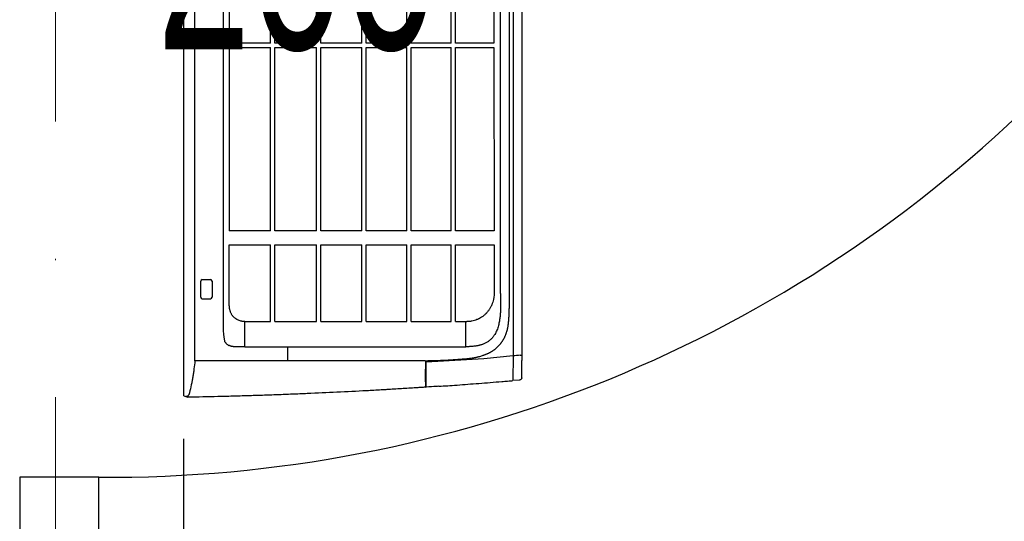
# Model space of a CAD drawing. Header units: inches. Extents: x 67073 to 287261, y -76160 to 48412.
# Tile 97 of 117: x 86327 to 86390, y -41600 to -41568. Entities that reach past the tile are written whole.
import ezdxf

# ---------------------------------------------------------------- set-up
doc = ezdxf.new("R2010")
doc.units = ezdxf.units.IN
doc.header["$MEASUREMENT"] = 0
doc.linetypes.add('DASHDOT', pattern=[1, 0.5, -0.25, 0, -0.25])
doc.linetypes.add('HIDDEN', pattern=[0.375, 0.25, -0.125])
for name, color, linetype in [('DVM_INDOOR', 7, 'Continuous'), ('p--drzwi', 251, 'Continuous'), ('p--opis drzwi', 252, 'Continuous'), ('p--podciąg', 61, 'Continuous')]:
    doc.layers.add(name, color=color, linetype=linetype)
doc.layers.add('p--osie konstr', color=1, linetype='DASHDOT', lineweight=15)
doc.styles.add('STYL-1', font='Arial Narrow.ttf', dxfattribs={"width": 0.75})

# ---------------------------------------------------------------- blocks, each defined once
blk = doc.blocks.new('drzwi-90-100')
for p, q in [((100, 2.525), (94.95, 2.525)), ((94.95, 2.525), (94.95, -2.525)), ((94.95, -2.525), (100, -2.525))]:
    blk.add_line(p, q)
blk.add_arc((10.8, 3.225), 84.153, 359.52334, 90.47666)
blk = doc.blocks.new('RAC_ID_WM_AIRISE_WF_820X299X215_WF_T_BL')
at = {"layer": 'DVM_INDOOR', "color": 0}
for p, q in [((-408.99, 0), (-410, -2.54)), ((-408.99, 0), (408.99, 0)), ((-386.67, -65.98), (-386.73, -6.99)), ((-386.68, -6.99), (386.68, -6.99)), ((-347.13, -11.7), (-347.13, -16.93)), ((-346.13, -10.7), (-335.9, -10.7)), ((-334.9, -11.7), (-334.9, -16.93)), ((-335.9, -17.93), (-346.13, -17.93)), ((-367.29, -25.3), (367.29, -25.3)), ((-351.73, -28.83), (-312.72, -28.83)), ((-312.72, -28.83), (-312.72, -55.21)), ((-186.81, -28.92), (-303.8, -28.86)), ((-303.8, -55.21), (-303.8, -28.86)), ((-186.81, -28.92), (-186.81, -55.21)), ((-66.87, -28.99), (-183.88, -28.92)), ((-183.88, -55.21), (-183.88, -28.92)), ((-377.73, -38.77), (-361.74, -38.75)), ((-377.73, -38.77), (-377.72, -179.9)), ((-361.74, -38.75), (-361.74, -55.21)), ((-361.74, -55.21), (-312.72, -55.21)), ((-303.8, -55.21), (-186.81, -55.21)), ((-183.88, -55.21), (-66.87, -55.21)), ((-361.74, -57.98), (-361.74, -84.46)), ((-361.74, -57.98), (-312.72, -57.98)), ((-312.72, -57.98), (-312.72, -84.46)), ((-303.8, -84.46), (-303.8, -57.98)), ((-303.8, -57.98), (-186.81, -57.98)), ((-186.81, -57.98), (-186.81, -84.46)), ((-183.88, -84.46), (-183.88, -57.98)), ((-183.88, -57.98), (-66.87, -57.98)), ((-377.73, -65.98), (-386.67, -65.98)), ((-386.66, -153.88), (-386.67, -65.98)), ((-361.74, -84.46), (-312.72, -84.46)), ((-361.74, -87.23), (-361.74, -113.49)), ((-361.74, -87.23), (-312.72, -87.23)), ((-312.72, -87.23), (-312.72, -113.49)), ((-303.8, -84.46), (-186.81, -84.46)), ((-303.8, -113.49), (-303.8, -87.23)), ((-303.8, -87.23), (-186.81, -87.23)), ((-186.81, -87.23), (-186.8, -113.49)), ((-183.88, -84.46), (-66.87, -84.46)), ((-183.88, -113.49), (-183.88, -87.23)), ((-183.88, -87.23), (-66.87, -87.23)), ((-361.74, -113.49), (-312.72, -113.49)), ((-361.74, -116.25), (-361.74, -142.18)), ((-361.74, -116.25), (-312.72, -116.25)), ((-312.72, -116.25), (-312.72, -142.18)), ((-303.8, -113.49), (-186.8, -113.49)), ((-303.8, -142.18), (-303.8, -116.25)), ((-303.8, -116.25), (-186.8, -116.25)), ((-186.8, -116.25), (-186.8, -142.18)), ((-183.88, -113.49), (-66.87, -113.49)), ((-183.88, -142.18), (-183.88, -116.25)), ((-183.88, -116.25), (-66.87, -116.25)), ((-361.74, -142.18), (-312.72, -142.18)), ((-303.8, -142.18), (-186.8, -142.18)), ((-183.88, -142.18), (-66.86, -142.18)), ((-404.1, -145.98), (-404.11, -145.98)), ((-361.74, -144.94), (-361.74, -170.4)), ((-361.74, -144.94), (-312.72, -144.94)), ((-312.72, -144.94), (-312.72, -170.4)), ((-303.8, -170.4), (-303.8, -144.94)), ((-303.8, -144.94), (-186.8, -144.94)), ((-186.8, -144.94), (-186.8, -170.4)), ((-183.88, -170.4), (-183.88, -144.94)), ((-183.88, -144.94), (-66.86, -144.94)), ((-403.54, -154.7), (-403.54, -154.73)), ((-403.24, -154.41), (-386.66, -154.4)), ((-400.82, -154.13), (-400.83, -154.13)), ((-385.51, -191.33), (-387.7, -154.4)), ((-386.66, -154.1), (-386.66, -154.1)), ((-361.74, -170.4), (-312.72, -170.4)), ((-361.74, -173.15), (-361.74, -180.37)), ((-361.74, -173.15), (-312.72, -173.15)), ((-312.72, -173.15), (-312.72, -197.8)), ((-303.8, -170.4), (-186.8, -170.4)), ((-303.8, -197.8), (-303.8, -173.15)), ((-303.8, -173.15), (-186.8, -173.15)), ((-186.8, -173.15), (-186.8, -197.7)), ((-183.88, -170.4), (-66.86, -170.4)), ((-183.88, -197.7), (-183.88, -173.15)), ((-183.88, -173.15), (-66.86, -173.15)), ((-377.73, -179.9), (-361.74, -179.9)), ((-383.63, -210.08), (-385.51, -191.33)), ((-312.72, -197.8), (-344.13, -197.83)), ((-186.8, -197.7), (-303.8, -197.8)), ((-66.86, -197.61), (-183.88, -197.7)), ((-398.99, -214.11), (-399.36, -209.83)), ((-383.63, -210.08), (-399.36, -209.83)), ((-344.36, -210.08), (-383.63, -210.08)), ((-46.19, -210.08), (-344.36, -210.08)), ((-397.5, -215.48), (-386.56, -215.48)), ((-383.2, -214.36), (-383.2, -215.48)), ((383.19, -215.48), (-383.2, -215.48))]:
    blk.add_line(p, q, dxfattribs=at)
for centre, start, end in [((-346.13, -11.7), 90, 179.99991), ((-335.9, -11.7), 0.00009, 90), ((-346.13, -16.93), 180.00393, 270), ((-335.9, -16.93), 270, 359.99607)]:
    blk.add_arc(centre, 1, start, end, dxfattribs=at)
blk.add_ellipse((-403.3, -153.82), major_axis=(0.278, 0.113), ratio=1, start_param=2.821263, end_param=4.255417, dxfattribs=at)
for points, knots in [([(-403.6, -153.84), (-403.63, -153.45), (-403.65, -153.07), (-403.7, -152.29), (-403.78, -151.13), (-403.96, -148.43), (-404.11, -146.1), (-404.4, -141.44), (-404.69, -136.78), (-404.97, -132.1), (-405.11, -129.75), (-405.16, -128.97), (-405.25, -127.41), (-405.29, -126.63), (-405.52, -122.72), (-405.69, -119.58), (-406.21, -110.18), (-406.53, -103.89), (-407.14, -91.29), (-407.43, -84.97), (-407.77, -77.07), (-407.83, -75.49), (-407.96, -72.32), (-408.02, -70.74), (-408.21, -65.99), (-408.33, -62.83), (-408.5, -58.07), (-408.56, -56.49), (-408.67, -53.32), (-408.72, -51.73), (-408.88, -46.98), (-408.98, -43.81), (-409.18, -37.46), (-409.27, -34.29), (-409.44, -27.94), (-409.52, -24.77), (-409.75, -15.24), (-409.89, -8.89), (-410, -2.54)], [0, 0, 0, 0, 0.007812, 0.007812, 0.015625, 0.03125, 0.0625, 0.0625, 0.125, 0.15625, 0.15625, 0.171875, 0.171875, 0.1875, 0.1875, 0.25, 0.25, 0.375, 0.375, 0.5, 0.5, 0.53125, 0.53125, 0.5625, 0.5625, 0.625, 0.625, 0.65625, 0.65625, 0.6875, 0.6875, 0.75, 0.75, 0.8125, 0.8125, 0.875, 0.875, 1, 1, 1, 1]), ([(-409.16, -2.57), (-409.2, -2.51), (-409.24, -2.44), (-409.31, -2.31), (-409.34, -2.25), (-409.42, -2.05), (-409.46, -1.92), (-409.49, -1.71), (-409.5, -1.65), (-409.5, -1.56), (-409.5, -1.53), (-409.49, -1.46), (-409.49, -1.41), (-409.47, -1.24), (-409.43, -1.1), (-409.38, -0.97)], [0, 0, 0, 0, 0.125, 0.125, 0.25, 0.25, 0.5, 0.5, 0.625, 0.625, 0.65625, 0.6875, 0.75, 0.75, 1, 1, 1, 1]), ([(-407.01, -3.58), (-407.23, -3.52), (-407.45, -3.46), (-407.85, -3.32), (-408.04, -3.24), (-408.27, -3.13), (-408.31, -3.11), (-408.4, -3.07), (-408.44, -3.04), (-408.57, -2.98), (-408.65, -2.93), (-408.89, -2.78), (-409.03, -2.68), (-409.16, -2.58)], [0, 0, 0, 0, 0.25, 0.25, 0.5, 0.5, 0.5625, 0.5625, 0.625, 0.625, 0.75, 0.75, 1, 1, 1, 1]), ([(-386.73, -6.99), (-388.48, -6.83), (-390.23, -6.63), (-392.39, -6.34), (-392.83, -6.29), (-393.69, -6.16), (-394.12, -6.1), (-395.4, -5.91), (-396.25, -5.77), (-397.95, -5.49), (-398.79, -5.34), (-400.05, -5.1), (-400.46, -5.02), (-401.3, -4.86), (-401.71, -4.77), (-403.78, -4.34), (-405.4, -3.97), (-407.01, -3.58)], [0, 0, 0, 0, 0.25, 0.25, 0.3125, 0.3125, 0.375, 0.375, 0.5, 0.5, 0.625, 0.625, 0.6875, 0.6875, 0.75, 0.75, 1, 1, 1, 1]), ([(-377.73, -38.77), (-377.73, -38.6), (-377.73, -38.27), (-377.73, -37.77), (-377.73, -37.3), (-377.73, -36.85), (-377.73, -36.41), (-377.73, -36), (-377.73, -35.61), (-377.73, -35.23), (-377.73, -34.88), (-377.73, -34.55), (-377.73, -34.23), (-377.73, -33.94), (-377.73, -33.49), (-377.73, -32.97), (-377.73, -32.5), (-377.73, -32.25), (-377.73, -32.14), (-377.73, -32.03), (-377.73, -31.96), (-377.73, -31.9), (-377.73, -31.86), (-377.72, -31.83), (-377.72, -31.79), (-377.72, -31.69), (-377.71, -31.53), (-377.7, -31.32), (-377.67, -31.07), (-377.63, -30.79), (-377.57, -30.48), (-377.49, -30.17), (-377.43, -29.94), (-377.38, -29.78), (-377.35, -29.7), (-377.32, -29.62), (-377.29, -29.54), (-377.26, -29.46), (-377.23, -29.38), (-377.2, -29.3), (-377.17, -29.22), (-377.13, -29.15), (-377.1, -29.07), (-377.06, -28.99), (-377.02, -28.91), (-376.99, -28.84), (-376.95, -28.76), (-376.92, -28.71), (-376.91, -28.68)], [0, 0, 0, 0, 0.050243, 0.098523, 0.144839, 0.189192, 0.231581, 0.272006, 0.310468, 0.346966, 0.381501, 0.414072, 0.444679, 0.473322, 0.500002, 0.578216, 0.62501, 0.638641, 0.650008, 0.659383, 0.668758, 0.672184, 0.675772, 0.679523, 0.683436, 0.687512, 0.708306, 0.729133, 0.750012, 0.781269, 0.812473, 0.843692, 0.874994, 0.883321, 0.891643, 0.899963, 0.90828, 0.916597, 0.924914, 0.933234, 0.941556, 0.949883, 0.958215, 0.966553, 0.9749, 0.983256, 0.991622, 1, 1, 1, 1]), ([(-374.76, -26.25), (-374.8, -26.27), (-374.97, -26.4), (-375.28, -26.65), (-375.8, -27.12), (-376.37, -27.78), (-376.74, -28.38), (-376.91, -28.68)], [0, 0, 0, 0, 0.041801, 0.201508, 0.361215, 0.680629, 1, 1, 1, 1]), ([(-374.74, -26.25), (-374.74, -26.25), (-374.74, -26.25), (-374.74, -26.25), (-374.74, -26.25), (-374.74, -26.24), (-374.74, -26.24), (-374.74, -26.24), (-374.74, -26.24), (-374.74, -26.24), (-374.73, -26.24), (-374.73, -26.24), (-374.72, -26.24), (-374.71, -26.24), (-374.7, -26.23), (-374.67, -26.23), (-374.65, -26.22), (-374.59, -26.21), (-374.55, -26.2), (-374.44, -26.18), (-374.36, -26.16), (-374.13, -26.11), (-373.98, -26.08), (-373.52, -25.99), (-373.21, -25.93), (-372.59, -25.81), (-372.28, -25.76), (-371.66, -25.66), (-371.35, -25.61), (-370.73, -25.53), (-370.42, -25.49), (-369.95, -25.44), (-369.8, -25.42), (-369.48, -25.4), (-369.33, -25.38), (-368.54, -25.32), (-367.92, -25.3), (-367.29, -25.3)], [0, 0, 0, 0, 0.000122, 0.000122, 0.000244, 0.000244, 0.000488, 0.000488, 0.000977, 0.000977, 0.001953, 0.001953, 0.003906, 0.003906, 0.007813, 0.007813, 0.015625, 0.015625, 0.03125, 0.03125, 0.0625, 0.0625, 0.125, 0.125, 0.25, 0.25, 0.375, 0.375, 0.5, 0.5, 0.625, 0.625, 0.6875, 0.6875, 0.75, 0.75, 1, 1, 1, 1]), ([(-361.74, -38.75), (-361.74, -38.55), (-361.73, -38.35), (-361.7, -37.96), (-361.68, -37.76), (-361.62, -37.37), (-361.59, -37.17), (-361.54, -36.93), (-361.53, -36.88), (-361.51, -36.78), (-361.5, -36.73), (-361.47, -36.59), (-361.45, -36.49), (-361.32, -36.01), (-361.2, -35.63), (-360.92, -34.9), (-360.76, -34.54), (-360.48, -34.02), (-360.38, -33.84), (-360.25, -33.63), (-360.23, -33.59), (-360.18, -33.5), (-360.1, -33.38), (-360.01, -33.25), (-359.73, -32.85), (-359.49, -32.53), (-359.1, -32.09), (-358.96, -31.95), (-358.69, -31.67), (-358.54, -31.53), (-358.32, -31.33), (-358.21, -31.23), (-358.1, -31.14), (-358.02, -31.08), (-357.98, -31.04), (-357.79, -30.89), (-357.63, -30.77), (-357.46, -30.65)], [0, 0, 0, 0, 0.0625, 0.0625, 0.125, 0.125, 0.1875, 0.1875, 0.203125, 0.203125, 0.21875, 0.21875, 0.25, 0.25, 0.375, 0.375, 0.5, 0.5, 0.5625, 0.5625, 0.578125, 0.578125, 0.59375, 0.625, 0.625, 0.75, 0.75, 0.8125, 0.8125, 0.875, 0.875, 0.90625, 0.921875, 0.921875, 0.9375, 0.9375, 1, 1, 1, 1]), ([(-351.73, -28.83), (-351.98, -28.83), (-352.24, -28.84), (-352.75, -28.88), (-353.25, -28.94), (-354, -29.08), (-354.49, -29.22), (-354.8, -29.32), (-354.86, -29.34), (-354.98, -29.38), (-355.04, -29.4), (-355.22, -29.47), (-355.34, -29.51), (-355.7, -29.66), (-356.16, -29.86), (-356.83, -30.23), (-357.25, -30.51), (-357.46, -30.65)], [0, 0, 0, 0, 0.125, 0.125, 0.25, 0.375, 0.5, 0.5, 0.53125, 0.53125, 0.5625, 0.5625, 0.625, 0.625, 0.75, 0.875, 1, 1, 1, 1]), ([(-403.54, -154.7), (-403.54, -154.66), (-403.53, -154.62), (-403.5, -154.55), (-403.48, -154.52), (-403.42, -154.46), (-403.39, -154.44), (-403.32, -154.41), (-403.28, -154.41), (-403.24, -154.41)], [0, 0, 0, 0, 0.25, 0.25, 0.5, 0.5, 0.75, 0.75, 1, 1, 1, 1]), ([(-403.01, -162.57), (-403.04, -162.02), (-403.23, -159.39), (-403.4, -156.78), (-403.54, -154.72)], [0, 0, 0, 0, 0.211741, 1, 1, 1, 1]), ([(-400.83, -154.13), (-400.93, -154.13), (-401.02, -154.13), (-401.21, -154.13), (-401.29, -154.13), (-401.55, -154.12), (-401.72, -154.12), (-401.95, -154.12), (-402.02, -154.12), (-402.13, -154.12), (-402.17, -154.12), (-402.23, -154.12), (-402.27, -154.12), (-402.44, -154.12), (-402.56, -154.12), (-402.77, -154.12), (-402.87, -154.12), (-402.97, -154.12), (-402.99, -154.12), (-403.03, -154.12), (-403.08, -154.12), (-403.13, -154.12), (-403.21, -154.12), (-403.25, -154.12), (-403.31, -154.12), (-403.32, -154.12), (-403.32, -154.12)], [0, 0, 0, 0, 0.0625, 0.0625, 0.125, 0.125, 0.25, 0.25, 0.3125, 0.3125, 0.34375, 0.34375, 0.375, 0.375, 0.5, 0.5, 0.625, 0.625, 0.65625, 0.65625, 0.6875, 0.75, 0.75, 0.875, 0.875, 1, 1, 1, 1]), ([(-400.12, -154.1), (-400.13, -154.1), (-400.13, -154.1), (-400.14, -154.1), (-400.15, -154.1), (-400.16, -154.1), (-400.19, -154.1), (-400.2, -154.1), (-400.23, -154.11), (-400.26, -154.11), (-400.29, -154.11), (-400.31, -154.11), (-400.32, -154.11), (-400.33, -154.12), (-400.35, -154.12), (-400.37, -154.12), (-400.42, -154.12), (-400.45, -154.12), (-400.5, -154.13), (-400.53, -154.13), (-400.59, -154.13), (-400.62, -154.13), (-400.67, -154.13), (-400.7, -154.13), (-400.76, -154.13), (-400.79, -154.13), (-400.82, -154.13)], [0, 0, 0, 0, 0.015625, 0.015625, 0.03125, 0.0625, 0.0625, 0.125, 0.125, 0.1875, 0.25, 0.25, 0.28125, 0.28125, 0.3125, 0.375, 0.375, 0.5, 0.5, 0.625, 0.625, 0.75, 0.75, 0.875, 0.875, 1, 1, 1, 1]), ([(-400.12, -154.1), (-398.82, -154.1), (-397.51, -154.1), (-394.83, -154.1), (-393.47, -154.1), (-392.09, -154.1)], [0, 0, 0, 0, 0.5, 0.5, 1, 1, 1, 1]), ([(-386.66, -153.88), (-386.66, -154.74), (-386.66, -154.76), (-386.66, -154.78), (-386.63, -155.87), (-386.61, -156.95), (-386.57, -158.58), (-386.56, -159.12), (-386.53, -160.2), (-386.51, -160.74), (-386.47, -161.82), (-386.45, -162.36), (-386.41, -163.44), (-386.39, -163.98), (-386.34, -165.06), (-386.32, -165.6), (-386.27, -166.68), (-386.25, -167.21), (-386.19, -168.29), (-386.16, -168.83), (-386.1, -169.9), (-386.07, -170.44), (-386.01, -171.51), (-385.97, -172.04), (-385.9, -173.11), (-385.87, -173.65), (-385.79, -174.72), (-385.76, -175.25), (-385.68, -176.32), (-385.64, -176.85), (-385.57, -177.65), (-385.53, -178.18), (-385.47, -178.98), (-385.4, -179.78), (-385.36, -180.31), (-385.33, -180.58)], [-0.002701, -0.002701, -0.002701, -0.002701, 0, 0, 0, 0.125, 0.125, 0.1875, 0.1875, 0.25, 0.25, 0.3125, 0.3125, 0.375, 0.375, 0.4375, 0.4375, 0.5, 0.5, 0.5625, 0.5625, 0.625, 0.625, 0.6875, 0.6875, 0.75, 0.75, 0.8125, 0.8125, 0.875, 0.875, 0.90625, 0.9375, 0.96875, 1, 1, 1, 1]), ([(-403.01, -162.57), (-402.88, -164.45), (-402.74, -166.33), (-402.47, -170.14), (-402.33, -172.06), (-402.19, -174)], [0, 0, 0, 0, 0.5, 0.5, 1, 1, 1, 1]), ([(-402.19, -174), (-402.19, -174.06), (-402.02, -176.39), (-401.67, -181.03), (-401.13, -188.09), (-400.55, -195.37), (-400.05, -201.53), (-399.7, -205.82), (-399.5, -208.17), (-399.4, -209.3), (-399.36, -209.83)], [0, 0, 0, 0, 0.005408, 0.205712, 0.406016, 0.60632, 0.806624, 0.906776, 0.956852, 1, 1, 1, 1]), ([(-385.33, -180.58), (-385.3, -180.97), (-385.26, -181.36), (-385.17, -182.15), (-385.08, -182.93), (-384.96, -183.71), (-384.87, -184.3), (-384.84, -184.49), (-384.77, -184.88), (-384.73, -185.07), (-384.66, -185.46), (-384.63, -185.66), (-384.55, -186.04), (-384.51, -186.24), (-384.43, -186.62), (-384.39, -186.81), (-384.3, -187.2), (-384.26, -187.39), (-384.03, -188.34), (-383.81, -189.09), (-383.46, -190.21), (-383.34, -190.58), (-383.15, -191.13), (-383.08, -191.31), (-382.95, -191.68), (-382.88, -191.86), (-382.74, -192.23), (-382.67, -192.41), (-382.52, -192.77), (-382.45, -192.95), (-382.29, -193.31), (-382.21, -193.48), (-382.05, -193.84), (-381.97, -194.01), (-381.8, -194.37), (-381.71, -194.54), (-381.53, -194.89), (-381.44, -195.06), (-381.25, -195.41), (-381.16, -195.58), (-380.96, -195.93), (-380.86, -196.1), (-380.66, -196.44), (-380.56, -196.61), (-380.4, -196.86), (-380.34, -196.94), (-380.23, -197.11), (-380.18, -197.19), (-380.01, -197.44), (-379.9, -197.61), (-379.66, -197.93), (-379.55, -198.09), (-379.18, -198.57), (-378.94, -198.88), (-378.55, -199.34), (-378.42, -199.49), (-378.15, -199.79), (-378.01, -199.93), (-377.74, -200.22), (-377.6, -200.36), (-377.31, -200.64), (-377.17, -200.78), (-376.73, -201.19), (-376.42, -201.46), (-375.95, -201.85), (-375.79, -201.97), (-375.55, -202.16), (-375.47, -202.22), (-375.3, -202.34), (-375.22, -202.4), (-374.97, -202.58), (-374.8, -202.7), (-374.47, -202.93), (-374.3, -203.04), (-373.78, -203.38), (-373.43, -203.59), (-372.72, -203.99), (-372.36, -204.18), (-371.62, -204.55), (-371.25, -204.72), (-370.68, -204.96), (-370.49, -205.04), (-370.11, -205.2), (-369.72, -205.35), (-369.33, -205.5), (-369.04, -205.6), (-368.94, -205.64), (-368.74, -205.7), (-368.64, -205.74), (-368.15, -205.9), (-367.75, -206.02), (-366.95, -206.25), (-366.55, -206.36), (-365.94, -206.5), (-365.74, -206.54), (-365.33, -206.63), (-365.12, -206.67), (-364.51, -206.78), (-364.1, -206.84), (-363.27, -206.95), (-362.85, -207), (-362.43, -207.05)], [0, 0, 0, 0, 0.03125, 0.03125, 0.0625, 0.09375, 0.09375, 0.109375, 0.109375, 0.125, 0.125, 0.140625, 0.140625, 0.15625, 0.15625, 0.171875, 0.171875, 0.1875, 0.1875, 0.25, 0.25, 0.28125, 0.28125, 0.296875, 0.296875, 0.3125, 0.3125, 0.328125, 0.328125, 0.34375, 0.34375, 0.359375, 0.359375, 0.375, 0.375, 0.390625, 0.390625, 0.40625, 0.40625, 0.421875, 0.421875, 0.4375, 0.4375, 0.453125, 0.453125, 0.460938, 0.460938, 0.46875, 0.46875, 0.484375, 0.484375, 0.5, 0.5, 0.53125, 0.53125, 0.546875, 0.546875, 0.5625, 0.5625, 0.578125, 0.578125, 0.59375, 0.59375, 0.625, 0.625, 0.640625, 0.640625, 0.648438, 0.648438, 0.65625, 0.65625, 0.671875, 0.671875, 0.6875, 0.6875, 0.71875, 0.71875, 0.75, 0.75, 0.78125, 0.78125, 0.796875, 0.796875, 0.8125, 0.828125, 0.828125, 0.835938, 0.835938, 0.84375, 0.84375, 0.875, 0.875, 0.90625, 0.90625, 0.921875, 0.921875, 0.9375, 0.9375, 0.96875, 0.96875, 1, 1, 1, 1]), ([(-343.72, -201.92), (-344.62, -201.92), (-346.14, -201.92), (-348.05, -201.92), (-349.2, -201.92), (-349.88, -201.92), (-350.32, -201.92), (-350.74, -201.92), (-351.08, -201.92), (-351.38, -201.92), (-351.64, -201.92), (-351.91, -201.92), (-352.17, -201.92), (-352.42, -201.92), (-352.66, -201.92), (-352.89, -201.92), (-353.11, -201.92), (-353.32, -201.91), (-353.53, -201.91), (-353.75, -201.9), (-353.97, -201.9), (-354.2, -201.89), (-354.61, -201.88), (-355.19, -201.86), (-356.14, -201.81), (-357.24, -201.73), (-358.5, -201.62), (-359.71, -201.47), (-360.88, -201.3), (-362.15, -201.08), (-363.52, -200.78), (-365, -200.39), (-366.43, -199.92), (-367.84, -199.36), (-369.19, -198.7), (-370.27, -198.06), (-371.08, -197.5), (-371.67, -197.04), (-372.23, -196.56), (-372.82, -196), (-373.43, -195.34), (-374.04, -194.59), (-374.59, -193.8), (-375.09, -192.98), (-375.55, -192.12), (-375.92, -191.29), (-376.23, -190.5), (-376.49, -189.77), (-376.72, -189), (-376.93, -188.2), (-377.11, -187.38), (-377.27, -186.53), (-377.43, -185.49), (-377.58, -184.24), (-377.66, -183.04), (-377.7, -182.07), (-377.72, -181.47), (-377.72, -180.99), (-377.73, -180.71), (-377.73, -180.47), (-377.73, -180.22), (-377.73, -180.02), (-377.73, -179.9)], [0, 0, 0, 0, 0.054634, 0.09368, 0.117139, 0.12501, 0.135328, 0.143977, 0.150955, 0.156263, 0.161981, 0.167496, 0.172806, 0.177913, 0.182816, 0.187515, 0.191786, 0.196121, 0.200521, 0.204985, 0.209515, 0.214109, 0.218768, 0.234641, 0.250021, 0.276705, 0.302529, 0.32751, 0.351669, 0.375027, 0.406982, 0.437525, 0.469414, 0.50002, 0.531872, 0.562505, 0.578311, 0.593969, 0.609519, 0.625002, 0.645762, 0.666664, 0.686893, 0.707473, 0.728481, 0.74999, 0.766484, 0.783395, 0.800746, 0.818561, 0.836861, 0.855667, 0.874995, 0.905597, 0.937494, 0.953076, 0.968747, 0.976023, 0.984374, 0.986873, 0.992082, 1, 1, 1, 1]), ([(-344.13, -197.83), (-344.73, -197.82), (-345.32, -197.77), (-346.06, -197.69), (-346.21, -197.67), (-346.5, -197.63), (-346.65, -197.6), (-347.08, -197.53), (-347.37, -197.47), (-348.23, -197.29), (-348.8, -197.14), (-349.91, -196.79), (-350.46, -196.58), (-351.13, -196.3), (-351.33, -196.21), (-351.53, -196.12), (-351.67, -196.06), (-351.73, -196.03), (-352.06, -195.87), (-352.32, -195.73), (-353.09, -195.32), (-353.58, -195.02), (-354.54, -194.37), (-354.99, -194.03), (-355.66, -193.48), (-355.87, -193.29), (-356.19, -193), (-356.3, -192.91), (-356.45, -192.76), (-356.5, -192.71), (-356.61, -192.61), (-356.66, -192.56), (-357.11, -192.1), (-357.49, -191.67), (-358.21, -190.8), (-358.54, -190.35), (-359.17, -189.41), (-359.45, -188.93), (-359.79, -188.31), (-359.85, -188.18), (-359.95, -187.99), (-359.98, -187.93), (-360.04, -187.8), (-360.19, -187.48), (-360.33, -187.16), (-360.65, -186.39), (-361.03, -185.34), (-361.3, -184.26), (-361.46, -183.44), (-361.51, -183.16), (-361.57, -182.75), (-361.59, -182.61), (-361.62, -182.4), (-361.63, -182.33), (-361.64, -182.19), (-361.65, -182.12), (-361.71, -181.49), (-361.74, -180.93), (-361.74, -180.37)], [0, 0, 0, 0, 0.0625, 0.0625, 0.078125, 0.078125, 0.09375, 0.09375, 0.125, 0.125, 0.1875, 0.1875, 0.25, 0.25, 0.265625, 0.273437, 0.273437, 0.28125, 0.28125, 0.3125, 0.3125, 0.375, 0.375, 0.4375, 0.4375, 0.46875, 0.46875, 0.484375, 0.484375, 0.492187, 0.492187, 0.5, 0.5, 0.5625, 0.5625, 0.625, 0.625, 0.6875, 0.6875, 0.703125, 0.703125, 0.710937, 0.710937, 0.71875, 0.75, 0.75, 0.8125, 0.875, 0.875, 0.90625, 0.90625, 0.921875, 0.921875, 0.929687, 0.929687, 0.9375, 0.9375, 1, 1, 1, 1]), ([(-362.43, -207.05), (-362.06, -207.09), (-361.68, -207.12), (-360.93, -207.19), (-360.55, -207.22), (-359.8, -207.27), (-359.43, -207.29), (-358.67, -207.34), (-358.3, -207.36), (-357.54, -207.4), (-357.17, -207.42), (-356.42, -207.45), (-356.04, -207.47), (-354.91, -207.51), (-354.16, -207.53), (-353.22, -207.55), (-353.03, -207.56), (-352.65, -207.56), (-352.46, -207.57), (-351.9, -207.58), (-351.52, -207.58), (-350.77, -207.59), (-350.39, -207.59), (-349.64, -207.6), (-349.26, -207.61), (-348.7, -207.61), (-348.51, -207.61), (-348.13, -207.62), (-347.94, -207.62), (-347.38, -207.62), (-347, -207.62), (-346.25, -207.62), (-345.87, -207.62), (-345.12, -207.62), (-344.74, -207.62), (-344.36, -207.62)], [0, 0, 0, 0, 0.0625, 0.0625, 0.125, 0.125, 0.1875, 0.1875, 0.25, 0.25, 0.3125, 0.3125, 0.375, 0.375, 0.5, 0.5, 0.53125, 0.53125, 0.5625, 0.5625, 0.625, 0.625, 0.6875, 0.6875, 0.75, 0.75, 0.78125, 0.78125, 0.8125, 0.8125, 0.875, 0.875, 0.9375, 0.9375, 1, 1, 1, 1]), ([(-397.5, -215.48), (-397.59, -215.48), (-397.68, -215.47), (-397.86, -215.43), (-397.95, -215.41), (-398.13, -215.34), (-398.21, -215.3), (-398.37, -215.2), (-398.44, -215.14), (-398.58, -215.02), (-398.64, -214.95), (-398.75, -214.8), (-398.8, -214.72), (-398.88, -214.56), (-398.92, -214.47), (-398.97, -214.29), (-398.98, -214.2), (-398.99, -214.11)], [0, 0, 0, 0, 0.125, 0.125, 0.25, 0.25, 0.375, 0.375, 0.5, 0.5, 0.625, 0.625, 0.75, 0.75, 0.875, 0.875, 1, 1, 1, 1]), ([(-383.2, -215.48), (-383.48, -215.48), (-383.76, -215.48), (-384.18, -215.48), (-384.32, -215.48), (-384.61, -215.48), (-384.75, -215.48), (-385.03, -215.48), (-385.17, -215.48), (-385.45, -215.48), (-385.59, -215.48), (-386.01, -215.48), (-386.29, -215.48), (-386.56, -215.48)], [0, 0, 0, 0, 0.25, 0.25, 0.375, 0.375, 0.5, 0.5, 0.625, 0.625, 0.75, 0.75, 1, 1, 1, 1])]:
    blk.add_open_spline(points, degree=3, knots=knots, dxfattribs=at)
for points, degree in [([(-386.73, -6.99), (-386.71, -6.99), (-386.69, -6.99), (-386.68, -6.99)], 3), ([(-386.66, -154.1), (-388.5, -154.1), (-390.3, -154.1), (-392.09, -154.1)], 3), ([(-343.72, -201.92), (0, -201.92)], 1), ([(-383.2, -214.36), (-383.34, -212.94), (-383.49, -211.51), (-383.63, -210.08)], 3), ([(-344.36, -207.62), (-244.97, -207.62), (-145.58, -207.62), (-46.19, -207.62)], 3)]:
    blk.add_open_spline(points, degree=degree, dxfattribs=at)

msp = doc.modelspace()

# ---------------------------------------------------------------- linework, layer by layer
at = {"layer": 'p--osie konstr', "color": 0, "linetype": 'DASHDOT', "ltscale": 35}
msp.add_line((86329.233, -41714.644), (86329.233, -41131.444), dxfattribs=at)
at = {"layer": 'p--podciąg', "color": 0, "linetype": 'HIDDEN', "ltscale": 30}
msp.add_line((86337.433, -41601.994), (86337.433, -41501.994), dxfattribs=at)

# ---------------------------------------------------------------- block references
at = {"layer": 'DVM_INDOOR', "color": 1, "xscale": 0.1000000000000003, "yscale": 0.1000000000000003, "zscale": 0.1000000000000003, "rotation": 90}
msp.add_blockref('RAC_ID_WM_AIRISE_WF_820X299X215_WF_T_BL', (86337.433, -41550.84), dxfattribs=at)
at = {"layer": 'p--drzwi', "color": 0, "rotation": 270}
msp.add_blockref('drzwi-90-100', (86329.483, -41501.994), dxfattribs=at)

# ---------------------------------------------------------------- texts
at = {"layer": 'p--opis drzwi', "color": 0, "lineweight": 0, "insert": (86335.719, -41536.293), "char_height": 12.5, "width": 17.2395, "attachment_point": 1, "style": 'STYL-1'}
msp.add_mtext('90\\P200', dxfattribs=at)

doc.saveas('drawing.dxf')
